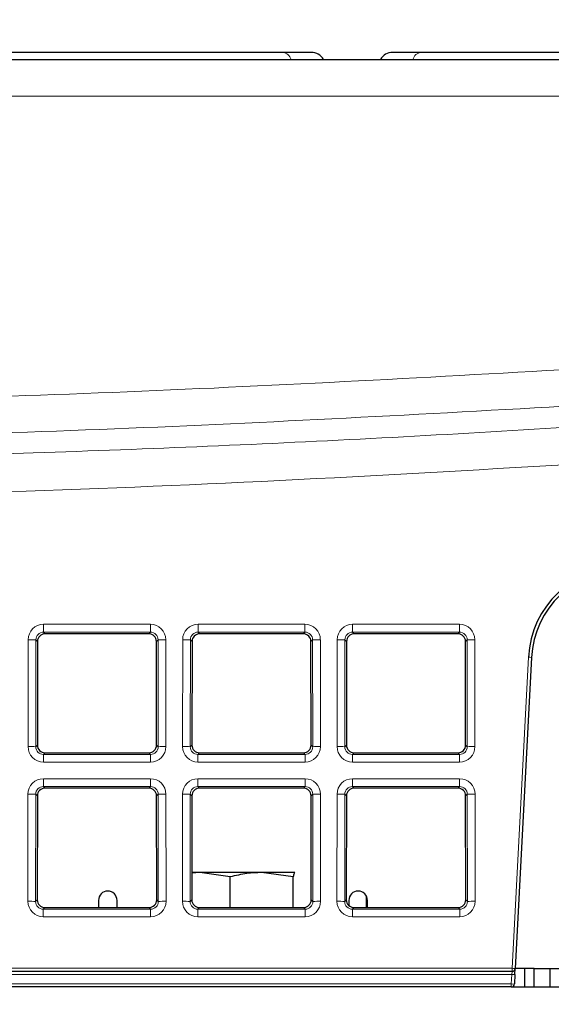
# Paper-space layout 'Blatt5' of a CAD drawing. Header units: millimetres. Extents: x 5 to 418, y 2 to 292.
# Tile 10 of 30: x 194 to 211, y 223 to 255. Entities that reach past the tile are written whole.
import ezdxf

# ---------------------------------------------------------------- set-up
doc = ezdxf.new("R2010")
doc.units = ezdxf.units.MM
doc.layers.add('SLD-0', color=7, linetype='Continuous')
doc.styles.add('SLDTEXTSTYLE1', font='TXT', dxfattribs={"width": 0.605})
doc.dimstyles.new('SLDDIMSTYLE6', dxfattribs={"dimtxt": 3.5, "dimasz": 3.302, "dimexe": 0, "dimexo": 0.0625, "dimgap": 0.875, "dimtad": 1, "dimlfac": 2, "dimrnd": 1e-09, "dimzin": 12, "dimdsep": 46, "dimtxsty": 'SLDTEXTSTYLE1', "dimsah": 1, "dimcen": 0.09, "dimadec": 0, "dimazin": 3, "dimtfac": 1, "dimtofl": 0, "dimtmove": 0, "dimatfit": 3, "dimfxl": 1, "dimfrac": 2, "dimtolj": 1, "dimtzin": 12, "dimarcsym": 0})

# ---------------------------------------------------------------- blocks, each defined once
blk = doc.blocks.new('_D_34')
at = {"layer": 'SLD-0', "color": 7}
for p, q in [((113.293, 153.905), (113.293, 269.669)), ((309.293, 153.905), (309.293, 269.669)), ((113.293, 268.669), (309.293, 268.669))]:
    blk.add_line(p, q, dxfattribs=at)
for points in [[(113.293, 268.669), (116.595, 268.161), (116.595, 269.177)], [(309.293, 268.669), (305.991, 269.177), (305.991, 268.161)]]:
    blk.add_solid(points, dxfattribs=at)
at = {"layer": 'SLD-0', "color": 7, "insert": (207.282, 273.18), "char_height": 3.5, "attachment_point": 1, "style": 'SLDTEXTSTYLE1'}
blk.add_mtext('392', dxfattribs=at)

psp = doc.layouts.new('Blatt5')

# ---------------------------------------------------------------- linework, layer by layer
at = {"color": 7, "linetype": 'Continuous', "lineweight": 25}
for p, q in [((132.801, 253.6183), (212.2841, 253.6183)), ((202.7975, 253.8488), (188.6112, 253.8488)), ((203.7275, 253.8488), (202.7975, 253.8488)), ((207.2877, 253.8488), (206.3577, 253.8488)), ((221.474, 253.8488), (207.2877, 253.8488)), ((194.8683, 234.7929), (194.8653, 231.4406)), ((198.467, 235.0424), (195.1182, 235.0424)), ((198.7199, 231.4406), (198.7169, 234.7929)), ((199.8683, 234.7929), (199.8653, 231.4406)), ((203.467, 235.0424), (200.1182, 235.0424)), ((203.7199, 231.4406), (203.7169, 234.7929)), ((204.8683, 234.7929), (204.8653, 231.4406)), ((208.467, 235.0424), (205.1182, 235.0424)), ((208.7199, 231.4406), (208.7169, 234.7929)), ((210.8511, 234.2753), (210.3238, 224.2131)), ((195.1147, 231.1908), (198.4705, 231.1908)), ((200.1147, 231.1908), (203.4705, 231.1908)), ((205.1147, 231.1908), (208.4705, 231.1908)), ((198.4715, 230.0469), (195.1136, 230.0469)), ((203.4715, 230.0469), (200.1136, 230.0469)), ((208.4715, 230.0469), (205.1136, 230.0469)), ((194.8637, 229.7975), (194.8607, 226.4361)), ((198.7245, 226.4361), (198.7214, 229.7975)), ((199.8637, 229.7975), (199.8607, 226.4361)), ((203.7245, 226.4361), (203.7214, 229.7975)), ((204.8637, 229.7975), (204.8607, 226.4361)), ((208.7245, 226.4361), (208.7214, 229.7975)), ((200.123, 227.3183), (199.8615, 227.2993)), ((200.123, 227.3183), (199.8615, 227.3183)), ((201.0988, 227.174), (200.123, 227.3183)), ((202.1214, 227.3183), (200.123, 227.3183)), ((201.0988, 226.1862), (201.0988, 227.174)), ((203.144, 227.174), (202.1214, 227.3183)), ((203.1909, 227.3183), (202.1214, 227.3183)), ((203.144, 226.1862), (203.144, 227.174)), ((203.1942, 227.3175), (203.1926, 227.3183)), ((205.5176, 226.1862), (205.5176, 226.5382)), ((195.1101, 226.1862), (198.4751, 226.1862)), ((196.8426, 226.4183), (196.8426, 226.1862)), ((197.4426, 226.1862), (197.4426, 226.4183)), ((200.1101, 226.1862), (203.4751, 226.1862)), ((204.9426, 226.4183), (204.9426, 226.2508)), ((205.1101, 226.1862), (208.4751, 226.1862)), ((205.5426, 226.1862), (205.5426, 226.4183)), ((210.2239, 224.1183), (131.3247, 224.1183)), ((210.3138, 224.0236), (210.2976, 223.7131)), ((210.3138, 224.0236), (210.3238, 224.2131)), ((210.9426, 224.2183), (210.324, 224.2183)), ((210.6333, 223.6183), (210.6333, 224.2183)), ((210.6335, 223.6183), (210.6335, 224.2183)), ((210.9426, 223.6183), (210.9426, 224.2183)), ((210.9426, 224.2183), (211.4426, 224.2183)), ((211.4426, 224.2183), (211.4426, 223.6183)), ((211.4426, 224.2183), (280.1426, 224.2183)), ((210.1977, 223.6183), (131.7859, 223.6183)), ((210.1977, 223.6183), (281.3875, 223.6183))]:
    psp.add_line(p, q, dxfattribs=at)
at = {"color": 7, "linetype": 'Continuous', "lineweight": 18}
for p, q in [((212.2841, 252.4337), (132.801, 252.4337)), ((195.0654, 235.3492), (198.5198, 235.3492)), ((195.0654, 235.0952), (195.0654, 235.3492)), ((198.5198, 235.0952), (195.0654, 235.0952)), ((195.0654, 235.0952), (195.1182, 235.0424)), ((198.467, 235.0424), (198.5198, 235.0952)), ((198.5198, 235.0952), (198.5198, 235.3492)), ((200.0654, 235.3492), (203.5198, 235.3492)), ((200.0654, 235.0952), (200.0654, 235.3492)), ((203.5198, 235.0952), (200.0654, 235.0952)), ((200.0654, 235.0952), (200.1182, 235.0424)), ((203.467, 235.0424), (203.5198, 235.0952)), ((203.5198, 235.0952), (203.5198, 235.3492)), ((205.0654, 235.3492), (208.5198, 235.3492)), ((205.0654, 235.3492), (205.0654, 235.0952)), ((208.5198, 235.0952), (205.0654, 235.0952)), ((205.0654, 235.0952), (205.1182, 235.0424)), ((208.467, 235.0424), (208.5198, 235.0952)), ((208.5198, 235.3492), (208.5198, 235.0952)), ((194.5625, 231.3919), (194.5656, 234.8503)), ((194.8153, 234.846), (194.8121, 231.3875)), ((194.8683, 234.7929), (194.8153, 234.846)), ((198.7699, 234.846), (198.7169, 234.7929)), ((198.7731, 231.3875), (198.7699, 234.846)), ((199.0196, 234.8503), (199.0227, 231.3919)), ((199.5625, 231.3919), (199.5656, 234.8503)), ((199.8153, 234.846), (199.8121, 231.3875)), ((199.8683, 234.7929), (199.8153, 234.846)), ((203.7699, 234.846), (203.7169, 234.7929)), ((203.7731, 231.3875), (203.7699, 234.846)), ((204.0196, 234.8503), (204.0227, 231.3919)), ((204.5625, 231.3919), (204.5656, 234.8503)), ((204.8153, 234.846), (204.8121, 231.3875)), ((204.8683, 234.7929), (204.8153, 234.846)), ((208.7699, 234.846), (208.7169, 234.7929)), ((208.7731, 231.3875), (208.7699, 234.846)), ((209.0196, 234.8503), (209.0227, 231.3919)), ((210.2239, 224.2201), (210.7512, 234.2823)), ((194.8121, 231.3875), (194.8653, 231.4406)), ((198.7199, 231.4406), (198.7731, 231.3875)), ((199.8121, 231.3875), (199.8653, 231.4406)), ((203.7199, 231.4406), (203.7731, 231.3875)), ((204.8121, 231.3875), (204.8653, 231.4406)), ((208.7199, 231.4406), (208.7731, 231.3875)), ((195.1147, 231.1908), (195.0613, 231.1374)), ((195.0613, 230.8921), (195.0613, 231.1374)), ((195.0613, 231.1374), (198.5239, 231.1374)), ((198.5239, 231.1374), (198.4705, 231.1908)), ((198.5239, 230.8921), (198.5239, 231.1374)), ((200.1147, 231.1908), (200.0613, 231.1374)), ((200.0613, 230.8921), (200.0613, 231.1374)), ((200.0613, 231.1374), (203.5239, 231.1374)), ((203.5239, 231.1374), (203.4705, 231.1908)), ((203.5239, 230.8921), (203.5239, 231.1374)), ((205.1147, 231.1908), (205.0613, 231.1374)), ((205.0613, 231.1374), (208.5239, 231.1374)), ((205.0613, 231.1374), (205.0613, 230.8921)), ((208.5239, 231.1374), (208.4705, 231.1908)), ((208.5239, 231.1374), (208.5239, 230.8921)), ((198.5239, 230.8921), (195.0613, 230.8921)), ((203.5239, 230.8921), (200.0613, 230.8921)), ((208.5239, 230.8921), (205.0613, 230.8921)), ((195.0608, 230.3538), (198.5244, 230.3538)), ((195.0608, 230.0997), (195.0608, 230.3538)), ((198.5244, 230.0997), (198.5244, 230.3538)), ((200.0608, 230.3538), (203.5244, 230.3538)), ((200.0608, 230.0997), (200.0608, 230.3538)), ((203.5244, 230.0997), (203.5244, 230.3538)), ((205.0608, 230.3538), (208.5244, 230.3538)), ((205.0608, 230.3538), (205.0608, 230.0997)), ((208.5244, 230.3538), (208.5244, 230.0997)), ((198.5244, 230.0997), (195.0608, 230.0997)), ((195.0608, 230.0997), (195.1136, 230.0469)), ((198.4715, 230.0469), (198.5244, 230.0997)), ((203.5244, 230.0997), (200.0608, 230.0997)), ((200.0608, 230.0997), (200.1136, 230.0469)), ((203.4715, 230.0469), (203.5244, 230.0997)), ((208.5244, 230.0997), (205.0608, 230.0997)), ((205.0608, 230.0997), (205.1136, 230.0469)), ((208.4715, 230.0469), (208.5244, 230.0997)), ((194.5579, 226.3873), (194.561, 229.8549)), ((194.8107, 229.8505), (194.8075, 226.3829)), ((194.8637, 229.7975), (194.8107, 229.8505)), ((198.7745, 229.8505), (198.7214, 229.7975)), ((198.7776, 226.3829), (198.7745, 229.8505)), ((199.0241, 229.8549), (199.0273, 226.3873)), ((199.5579, 226.3873), (199.561, 229.8549)), ((199.8107, 229.8505), (199.8075, 226.3829)), ((199.8637, 229.7975), (199.8107, 229.8505)), ((203.7745, 229.8505), (203.7214, 229.7975)), ((203.7776, 226.3829), (203.7745, 229.8505)), ((204.0241, 229.8549), (204.0273, 226.3873)), ((204.5579, 226.3873), (204.561, 229.8549)), ((204.8107, 229.8505), (204.8075, 226.3829)), ((204.8637, 229.7975), (204.8107, 229.8505)), ((208.7745, 229.8505), (208.7214, 229.7975)), ((208.7776, 226.3829), (208.7745, 229.8505)), ((209.0241, 229.8549), (209.0273, 226.3873)), ((194.8075, 226.3829), (194.8607, 226.4361)), ((195.1101, 226.1862), (195.0567, 226.1328)), ((198.5284, 226.1328), (198.4751, 226.1862)), ((198.7245, 226.4361), (198.7776, 226.3829)), ((199.8075, 226.3829), (199.8607, 226.4361)), ((200.1101, 226.1862), (200.0567, 226.1328)), ((203.5284, 226.1328), (203.4751, 226.1862)), ((203.7245, 226.4361), (203.7776, 226.3829)), ((204.8075, 226.3829), (204.8607, 226.4361)), ((205.1101, 226.1862), (205.0567, 226.1328)), ((208.5284, 226.1328), (208.4751, 226.1862)), ((208.7245, 226.4361), (208.7776, 226.3829)), ((195.0567, 225.8875), (195.0567, 226.1328)), ((195.0567, 226.1328), (198.5284, 226.1328)), ((198.5284, 225.8875), (195.0567, 225.8875)), ((198.5284, 225.8875), (198.5284, 226.1328)), ((200.0567, 225.8875), (200.0567, 226.1328)), ((200.0567, 226.1328), (203.5284, 226.1328)), ((203.5284, 225.8875), (200.0567, 225.8875)), ((203.5284, 225.8875), (203.5284, 226.1328)), ((205.0567, 226.1328), (208.5284, 226.1328)), ((205.0567, 226.1328), (205.0567, 225.8875)), ((208.5284, 225.8875), (205.0567, 225.8875)), ((208.5284, 226.1328), (208.5284, 225.8875)), ((131.3247, 224.2201), (210.2239, 224.2201)), ((210.214, 224.0236), (131.7696, 224.0236)), ((210.1977, 223.7131), (210.214, 224.0236)), ((210.214, 224.0236), (210.2239, 224.1183)), ((210.2239, 224.1183), (210.2239, 224.2201)), ((131.7859, 223.7131), (210.1977, 223.7131)), ((210.1977, 223.7131), (210.1977, 223.6183))]:
    psp.add_line(p, q, dxfattribs=at)
for centre, radius, start, end in [((202.7626, 253.5272), 0.3235, 16.35649, 83.8047), ((207.3201, 253.5301), 0.3203, 95.81874, 164.02007), ((194.62, 230.8194), 4.0313, 87.22407, 90.77349), ((198.9651, 230.8194), 4.0313, 89.22651, 92.77593), ((199.62, 230.8194), 4.0313, 87.22407, 90.77349), ((203.9651, 230.8194), 4.0313, 89.22651, 92.77593), ((204.62, 230.8194), 4.0313, 87.22407, 90.77349), ((208.9651, 230.8194), 4.0313, 89.22651, 92.77593), ((210.701, 232.8455), 1.4377, 84.00731, 87.99756), ((194.6169, 227.3609), 4.0313, 87.22407, 90.77349), ((198.9683, 227.3609), 4.0313, 89.22651, 92.77593), ((199.6169, 227.3609), 4.0313, 87.22407, 90.77349), ((203.9683, 227.3609), 4.0313, 89.22651, 92.77593), ((204.6169, 227.3609), 4.0313, 87.22407, 90.77349), ((208.9683, 227.3609), 4.0313, 89.22651, 92.77593), ((194.6155, 225.824), 4.0313, 87.22407, 90.77349), ((198.9697, 225.824), 4.0313, 89.22651, 92.77593), ((199.6155, 225.824), 4.0313, 87.22407, 90.77349), ((203.9697, 225.824), 4.0313, 89.22651, 92.77593), ((204.6155, 225.824), 4.0313, 87.22407, 90.77349), ((208.9697, 225.824), 4.0313, 89.22651, 92.77593), ((194.6123, 222.3564), 4.0313, 87.22407, 90.77349), ((198.9729, 222.3564), 4.0313, 89.22651, 92.77593), ((199.6123, 222.3564), 4.0313, 87.22407, 90.77349), ((203.9729, 222.3564), 4.0313, 89.22651, 92.77593), ((204.6123, 222.3564), 4.0313, 87.22407, 90.77349), ((208.9729, 222.3564), 4.0313, 89.22651, 92.77593), ((210.2639, 224.5021), 0.4811, 264.04331, 275.95669), ((210.1737, 222.7832), 1.4377, 84.00731, 87.99756), ((210.2476, 224.1916), 0.4811, 264.04331, 275.95669)]:
    psp.add_arc(centre, radius, start, end, dxfattribs=at)
at = {"color": 7, "linetype": 'Continuous', "lineweight": 25}
for centre, radius, start, end in [((203.7275, 253.4043), 0.4445, 28.77948, 90), ((206.3577, 253.4043), 0.4445, 90, 151.22052), ((213.847, 234.1201), 3.1, 90, 177), ((213.847, 234.1183), 3, 90, 177), ((197.1426, 226.4183), 0.3, 0, 180), ((205.2426, 226.4183), 0.3, 0, 180), ((210.2239, 224.2183), 0.1, 270, 357), ((210.1977, 223.7183), 0.1, 270, 357)]:
    psp.add_arc(centre, radius, start, end, dxfattribs=at)
at = {"color": 7, "linetype": 'Continuous', "lineweight": 18}
for centre, major_axis, ratio, start_param, end_param in [((195.0663, 234.849), (0.4261, -0.2634), 0.9979617, 2.1253446, 3.6934019), ((195.0663, 234.8446), (0.2008, -0.1516), 0.9933986, 2.2177606, 3.7858179), ((198.5189, 234.849), (0.4261, 0.2634), 0.9979617, 5.7313761, 7.2994334), ((198.5189, 234.8446), (0.2008, 0.1516), 0.9933986, 5.6389601, 7.2070174), ((200.0663, 234.849), (0.4261, -0.2634), 0.9979617, 2.1253446, 3.6934019), ((200.0663, 234.8446), (0.2008, -0.1516), 0.9933986, 2.2177606, 3.7858179), ((203.5189, 234.849), (0.4261, 0.2634), 0.9979617, 5.7313761, 7.2994334), ((203.5189, 234.8446), (0.2008, 0.1516), 0.9933986, 5.6389601, 7.2070174), ((205.0663, 234.849), (0.4261, -0.2634), 0.9979617, 2.1253446, 3.6934019), ((205.0663, 234.8446), (0.2008, -0.1516), 0.9933986, 2.2177606, 3.7858179), ((208.5189, 234.849), (0.4261, 0.2634), 0.9979617, 5.7313761, 7.2994334), ((208.5189, 234.8446), (0.2008, 0.1516), 0.9933986, 5.6389601, 7.2070174), ((195.0631, 231.3932), (0.3089, 0.3955), 0.9962403, 2.234797, 3.8028543), ((195.0631, 231.3889), (0.1619, 0.1938), 0.9898801, 2.2670539, 3.8351112), ((198.522, 231.3932), (-0.3089, 0.3955), 0.9962403, 2.480331, 4.0483883), ((198.522, 231.3889), (-0.1619, 0.1938), 0.9898801, 2.4480741, 4.0161314), ((200.0631, 231.3932), (0.3089, 0.3955), 0.9962403, 2.234797, 3.8028543), ((200.0631, 231.3889), (0.1619, 0.1938), 0.9898801, 2.2670539, 3.8351112), ((203.522, 231.3932), (-0.3089, 0.3955), 0.9962403, 2.480331, 4.0483883), ((203.522, 231.3889), (-0.1619, 0.1938), 0.9898801, 2.4480741, 4.0161314), ((205.0631, 231.3932), (0.3089, 0.3955), 0.9962403, 2.234797, 3.8028543), ((205.0631, 231.3889), (0.1619, 0.1938), 0.9898801, 2.2670539, 3.8351112), ((208.522, 231.3932), (-0.3089, 0.3955), 0.9962403, 2.480331, 4.0483883), ((208.522, 231.3889), (-0.1619, 0.1938), 0.9898801, 2.4480741, 4.0161314), ((195.0617, 229.8535), (0.4261, -0.2634), 0.9979617, 2.1253446, 3.6934019), ((198.5234, 229.8535), (0.4261, 0.2634), 0.9979617, 5.7313761, 7.2994334), ((200.0617, 229.8535), (0.4261, -0.2634), 0.9979617, 2.1253446, 3.6934019), ((203.5234, 229.8535), (0.4261, 0.2634), 0.9979617, 5.7313761, 7.2994334), ((205.0617, 229.8535), (0.4261, -0.2634), 0.9979617, 2.1253446, 3.6934019), ((208.5234, 229.8535), (0.4261, 0.2634), 0.9979617, 5.7313761, 7.2994334), ((195.0617, 229.8492), (0.2008, -0.1516), 0.9933986, 2.2177606, 3.7858179), ((198.5234, 229.8492), (0.2008, 0.1516), 0.9933986, 5.6389601, 7.2070174), ((200.0617, 229.8492), (0.2008, -0.1516), 0.9933986, 2.2177606, 3.7858179), ((203.5234, 229.8492), (0.2008, 0.1516), 0.9933986, 5.6389601, 7.2070174), ((205.0617, 229.8492), (0.2008, -0.1516), 0.9933986, 2.2177606, 3.7858179), ((208.5234, 229.8492), (0.2008, 0.1516), 0.9933986, 5.6389601, 7.2070174), ((195.0586, 226.3887), (0.3089, 0.3955), 0.9962403, 2.234797, 3.8028543), ((195.0586, 226.3843), (0.1619, 0.1938), 0.9898801, 2.2670539, 3.8351112), ((198.5266, 226.3887), (-0.3089, 0.3955), 0.9962403, 2.480331, 4.0483883), ((198.5266, 226.3843), (-0.1619, 0.1938), 0.9898801, 2.4480741, 4.0161314), ((200.0586, 226.3887), (0.3089, 0.3955), 0.9962403, 2.234797, 3.8028543), ((200.0586, 226.3843), (0.1619, 0.1938), 0.9898801, 2.2670539, 3.8351112), ((203.5266, 226.3887), (-0.3089, 0.3955), 0.9962403, 2.480331, 4.0483883), ((203.5266, 226.3843), (-0.1619, 0.1938), 0.9898801, 2.4480741, 4.0161314), ((205.0586, 226.3887), (0.3089, 0.3955), 0.9962403, 2.234797, 3.8028543), ((205.0586, 226.3843), (0.1619, 0.1938), 0.9898801, 2.2670539, 3.8351112), ((208.5266, 226.3887), (-0.3089, 0.3955), 0.9962403, 2.480331, 4.0483883), ((208.5266, 226.3843), (-0.1619, 0.1938), 0.9898801, 2.4480741, 4.0161314)]:
    psp.add_ellipse(centre, major_axis=major_axis, ratio=ratio, start_param=start_param, end_param=end_param, dxfattribs=at)
at = {"color": 7, "linetype": 'Continuous', "lineweight": 25}
for centre, major_axis, ratio, start_param, end_param in [((195.1187, 234.7922), (0.2131, -0.1317), 0.9979617, 2.1253446, 3.6934019), ((198.4665, 234.7922), (0.2131, 0.1317), 0.9979617, 5.7313761, 7.2994334), ((200.1187, 234.7922), (0.2131, -0.1317), 0.9979617, 2.1253446, 3.6934019), ((203.4665, 234.7922), (0.2131, 0.1317), 0.9979617, 5.7313761, 7.2994334), ((205.1187, 234.7922), (0.2131, -0.1317), 0.9979617, 2.1253446, 3.6934019), ((208.4665, 234.7922), (0.2131, 0.1317), 0.9979617, 5.7313761, 7.2994334), ((195.1156, 231.4413), (0.1545, 0.1978), 0.9962403, 2.234797, 3.8028543), ((198.4696, 231.4413), (-0.1545, 0.1978), 0.9962403, 2.480331, 4.0483883), ((200.1156, 231.4413), (0.1545, 0.1978), 0.9962403, 2.234797, 3.8028543), ((203.4696, 231.4413), (-0.1545, 0.1978), 0.9962403, 2.480331, 4.0483883), ((205.1156, 231.4413), (0.1545, 0.1978), 0.9962403, 2.234797, 3.8028543), ((208.4696, 231.4413), (-0.1545, 0.1978), 0.9962403, 2.480331, 4.0483883), ((195.1141, 229.7968), (0.2131, -0.1317), 0.9979617, 2.1253446, 3.6934019), ((198.4711, 229.7968), (0.2131, 0.1317), 0.9979617, 5.7313761, 7.2994334), ((200.1141, 229.7968), (0.2131, -0.1317), 0.9979617, 2.1253446, 3.6934019), ((203.4711, 229.7968), (0.2131, 0.1317), 0.9979617, 5.7313761, 7.2994334), ((205.1141, 229.7968), (0.2131, -0.1317), 0.9979617, 2.1253446, 3.6934019), ((208.4711, 229.7968), (0.2131, 0.1317), 0.9979617, 5.7313761, 7.2994334), ((195.111, 226.4368), (0.1545, 0.1978), 0.9962403, 2.234797, 3.8028543), ((198.4742, 226.4368), (-0.1545, 0.1978), 0.9962403, 2.480331, 4.0483883), ((200.111, 226.4368), (0.1545, 0.1978), 0.9962403, 2.234797, 3.8028543), ((203.4742, 226.4368), (-0.1545, 0.1978), 0.9962403, 2.480331, 4.0483883), ((205.111, 226.4368), (0.1545, 0.1978), 0.9962403, 2.234797, 3.8028543), ((208.4742, 226.4368), (-0.1545, 0.1978), 0.9962403, 2.480331, 4.0483883)]:
    psp.add_ellipse(centre, major_axis=major_axis, ratio=ratio, start_param=start_param, end_param=end_param, dxfattribs=at)
at = {"color": 7, "linetype": 'Continuous', "lineweight": 18}
for points, knots in [([(140.0254, 243.3135), (143.5842, 243.1384), (150.702, 242.7883), (161.3923, 242.496), (172.0898, 242.3732), (184.2196, 242.4513), (197.7775, 242.7939), (207.7552, 243.3524), (212.7454, 243.6317)], [0, 0, 0, 0, 0.1469096, 0.2938191, 0.440903, 0.5879869, 0.7939335, 1, 1, 1, 1]), ([(212.8234, 242.4534), (207.8261, 242.1738), (197.8285, 241.6146), (182.0993, 241.214), (167.0868, 241.1998), (152.7996, 241.5161), (144.2393, 241.9283), (139.9583, 242.1345)], [0, 0, 0, 0, 0.2059479, 0.4120157, 0.6473558, 0.8236403, 1, 1, 1, 1]), ([(142.2199, 241.3308), (143.0523, 241.2899), (147.214, 241.0856), (154.7092, 240.8011), (164.7083, 240.5768), (174.7131, 240.5139), (184.722, 240.61), (195.1566, 240.8807), (206.0134, 241.3334), (213.5256, 241.8193), (217.2823, 242.0623)], [0, 0, 0, 0, 0.0332845, 0.1664263, 0.2995681, 0.4327439, 0.5660222, 0.6993347, 0.8496428, 1, 1, 1, 1]), ([(217.3691, 240.8415), (211.1175, 240.4589), (198.6092, 239.6933), (179.8054, 239.2573), (164.1235, 239.3361), (151.5721, 239.6758), (145.297, 239.9642), (142.1574, 240.1085)], [0, 0, 0, 0, 0.2496543, 0.499512, 0.7495991, 0.874715, 1, 1, 1, 1])]:
    psp.add_open_spline(points, degree=3, knots=knots, dxfattribs=at)
at = {"color": 7, "linetype": 'Continuous', "lineweight": 25}
for points, knots in [([(202.1214, 227.3183), (201.9623, 227.3121), (201.6177, 227.2986), (201.2803, 227.2176), (201.0988, 227.174)], [0, 0, 0, 0, 0.461748, 1, 1, 1, 1]), ([(203.1909, 227.3183), (203.1788, 227.3013), (203.163, 227.2791), (203.1476, 227.1937), (203.144, 227.174)], [0, 0, 0, 0, 0.770166, 1, 1, 1, 1])]:
    psp.add_open_spline(points, degree=3, knots=knots, dxfattribs=at)

# ---------------------------------------------------------------- dimensions: what is measured, and where the dimension line sits
at = {"layer": 'SLD-0', "color": 7}
dim = psp.add_linear_dim(base=(309.2926, 268.6687), p1=(113.2926, 153.9048), p2=(309.2926, 153.9048), dimstyle='SLDDIMSTYLE6', dxfattribs=at)
dim.commit()
dim.dimension.update_dxf_attribs({"geometry": '_D_34', "text_midpoint": (211.2926, 268.6687), "dimtype": 160})

doc.saveas('drawing.dxf')
